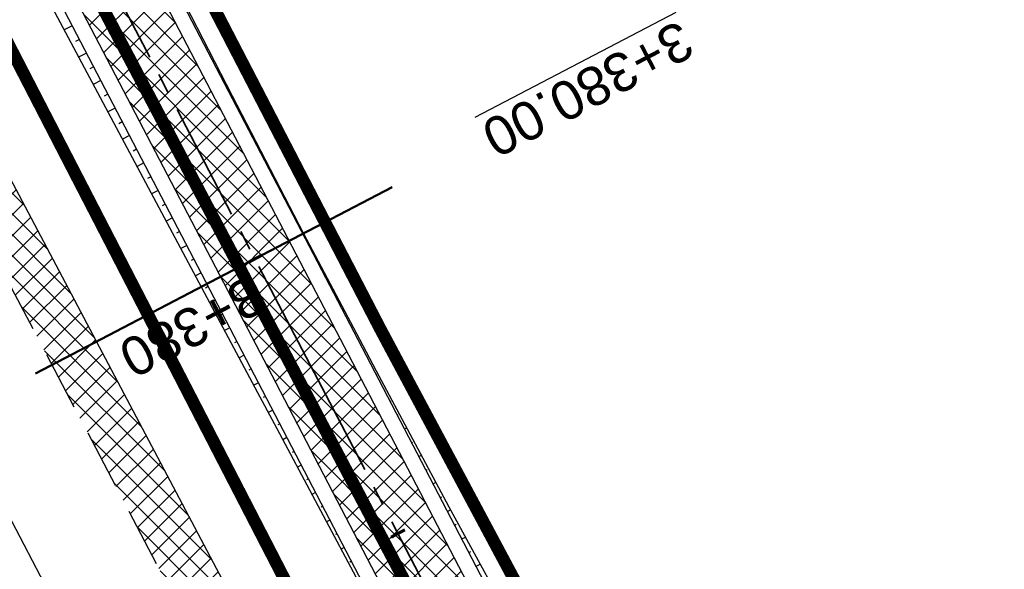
# Model space of a CAD drawing. Header units: metres. Extents: x 7529682 to 7533711, y 5721195 to 5727842.
# Tile 82 of 232: x 7531284 to 7531316, y 5724803 to 5724821. Entities that reach past the tile are written whole.
import ezdxf

# ---------------------------------------------------------------- set-up
doc = ezdxf.new("R2010")
doc.units = ezdxf.units.M
for name, pattern in [('817-dzialki-09-05-04$0$HIDDEN', [0.375, 0.25, -0.125]), ('ACAD_ISO05W100', [33, 24, -3, 0, -3, 0, -3]), ('CENTER', [50.800000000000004, 31.75, -6.35, 6.35, -6.35]), ('CENTER2', [28.575000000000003, 19.05, -3.175, 3.175, -3.175]), ('HIDDEN', [9.524999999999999, 6.35, -3.175])]:
    doc.linetypes.add(name, pattern=pattern)
for name, color, linetype in [('C-DROGI-SYTUACJA', 7, 'Continuous'), ('C-DROGI-SYTUACJA-ETYKIETY', 7, 'Continuous'), ('D-hatch-pobocza', 131, 'Continuous'), ('D-pobocza', 60, 'Continuous'), ('D-rowy', 160, 'Continuous'), ('D-skarpa', 2, 'Continuous'), ('D-skarpa-kreskowanie', 2, 'Continuous')]:
    doc.layers.add(name, color=color, linetype=linetype)
for name, color, linetype, lineweight, true_color in [('D-hatch-ciag-pieszo-rowerowy', 7, 'Continuous', 13, 0xff9f80), ('D-LR-etap-III', 7, '817-dzialki-09-05-04$0$HIDDEN', 50, 0x00008f), ('D-przekroje-pop', 7, 'Continuous', 50, 0x000099)]:
    doc.layers.add(name, color=color, linetype=linetype, lineweight=lineweight, true_color=true_color)
for name, color, linetype, lineweight in [('D-krawędzie', 3, 'Continuous', 30), ('D-obrzeża', 2, 'Continuous', 30), ('D-oś', 10, 'CENTER', 30), ('D-pas-drogowy', 7, 'ACAD_ISO05W100', 50)]:
    doc.layers.add(name, color=color, linetype=linetype, lineweight=lineweight)
doc.layers.add('poprzeczki', color=7, linetype='Continuous', true_color=0x0000c7)
doc.styles.get("Standard").update_dxf_attribs({"font": 'arial.ttf'})

# ---------------------------------------------------------------- blocks, each defined once
blk = doc.blocks.new('AeccTickLine')
at = {"color": 0, "linetype": 'ByBlock', "lineweight": -2}
blk.add_line((0, 1), (-3.673819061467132e-16, -1), dxfattribs=at)

msp = doc.modelspace()

# ---------------------------------------------------------------- hatches: boundary and pattern name
at = {"layer": 'D-hatch-ciag-pieszo-rowerowy'}
h = msp.add_hatch(dxfattribs=at)
h.set_pattern_fill('ANSI37', color=256, scale=0.15, style=0)
h.set_pattern_definition([(45, (0.8853450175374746, 0.4649341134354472), (-0.3367596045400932, 0.3367596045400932), []), (135, (0.8853450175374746, 0.4649341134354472), (-0.3367596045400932, -0.3367596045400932), [])])
h.paths.add_polyline_path([(7531176.001662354, 5725035.63263457), (7531173.776119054, 5725034.493482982), (7531202.515371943, 5724979.795162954), (7531233.695975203, 5724920.949650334), (7531258.824090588, 5724873.473403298), (7531292.224994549, 5724809.507396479), (7531303.703463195, 5724787.477282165), (7531306.469608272, 5724787.578715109), (7531294.441068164, 5724810.664555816), (7531261.036940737, 5724874.63673589), (7531235.905024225, 5724922.120164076), (7531204.726462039, 5724980.961824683)])
at = {"layer": 'D-hatch-pobocza'}
h = msp.add_hatch(dxfattribs=at)
h.set_pattern_fill('ANSI37', color=256, scale=0.15, style=0)
h.set_pattern_definition([(45, (0, 0), (-0.3367596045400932, 0.3367596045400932), []), (135, (0, 0), (-0.3367596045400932, -0.3367596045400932), [])])
h.paths.add_polyline_path([(7531224.12, 5724929.62), (7531213.15, 5724949.98), (7531200.73, 5724973.91), (7531188.83, 5724996.41), (7531176.889999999, 5725019.33), (7531166.91, 5725038.07), (7531158.980160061, 5725054.059290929), (7531158.14196267, 5725051.386259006), (7531167.380094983, 5725033.766927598), (7531197.164745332, 5724976.987689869), (7531228.151004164, 5724918.034426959), (7531253.152837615, 5724870.491119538), (7531286.7961686, 5724806.653565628), (7531296.234606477, 5724788.675232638), (7531298.77605959, 5724787.517560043), (7531278.139999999, 5724826.49), (7531263.88, 5724853.83), (7531259.009999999, 5724862.85), (7531247.509999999, 5724884.88), (7531235.21, 5724908.21)])

# ---------------------------------------------------------------- linework, layer by layer
at = {"layer": 'C-DROGI-SYTUACJA', "color": 10, "linetype": 'CENTER2', "lineweight": 35, "ltscale": 0.2}
msp.add_lwpolyline([(7531154.313313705, 5725078.4002911, -0.06893621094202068), (7531156.868938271, 5725074.829562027), (7531166.993104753, 5725055.549823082, -0.06873154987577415), (7531168.47910387, 5725051.431584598), (7531169.100428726, 5725048.502816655, 0.0687825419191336), (7531171.889509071, 5725040.775727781), (7531203.620916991, 5724980.378493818), (7531234.800499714, 5724921.534907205), (7531259.930515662, 5724874.055069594), (7531293.333031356, 5724810.085976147), (7531313.159872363, 5724772.033203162), (7531341.528881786, 5724719.923105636, -0.009023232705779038), (7531346.533284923, 5724710.322073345), (7531363.734853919, 5724675.815312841), (7531380.064961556, 5724644.822693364), (7531398.584264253, 5724609.362510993), (7531424.896642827, 5724559.228182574), (7531446.141834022, 5724518.960513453), (7531474.815809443, 5724464.451899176), (7531498.201389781, 5724419.897359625)], format="xyb", dxfattribs=at)
at = {"layer": 'D-krawędzie', "linetype": 'HIDDEN', "ltscale": 0.3, "flags": 128}
msp.add_lwpolyline([(7530572.009999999, 5726166.06), (7530620.380949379, 5726072.761487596), (7530641.555222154, 5726032.007915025), (7530660.960861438, 5725995.070069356), (7530689.128213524, 5725941.540167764), (7530707.335918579, 5725907.031820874), (7530725.255781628, 5725873.092686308), (7530743.969545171, 5725837.653904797), (7530770.526708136, 5725787.119408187), (7530787.864146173, 5725754.266918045), (7530809.897571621, 5725712.541613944), (7530824.739035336, 5725684.389287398), (7530840.856259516, 5725653.693092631), (7530860.675070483, 5725616.154465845), (7530865.283000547, 5725607.394015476), (7530878.050274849, 5725583.079962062), (7530918.171722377, 5725507.178125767), (7530950.162943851, 5725446.305402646), (7530993.419108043, 5725364.264712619), (7531022.766433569, 5725308.719304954), (7531053.80955549, 5725249.872416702), (7531081.165622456, 5725197.874670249), (7531103.902359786, 5725154.540603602), (7531128.123220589, 5725108.448161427), (7531149.3, 5725068.249999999), (7531167.380094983, 5725033.766927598), (7531197.164745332, 5724976.987689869), (7531228.151004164, 5724918.034426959), (7531253.152837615, 5724870.491119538), (7531286.7961686, 5724806.653565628), (7531306.739858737, 5724768.664832), (7531335.094443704, 5724714.652299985), (7531357.3191504, 5724672.438740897), (7531373.644908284, 5724641.454376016), (7531392.161870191, 5724605.998675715), (7531418.480331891, 5724555.852756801), (7531439.726902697, 5724515.582472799), (7531468.399107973, 5724461.077223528), (7531491.782023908, 5724416.527754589), (7531531.990296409, 5724339.832565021), (7531557.226635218, 5724291.658956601), (7531569.851546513, 5724267.577443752), (7531591.375556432, 5724226.547822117), (7531610.003879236, 5724191.103071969), (7531616.882991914, 5724177.998849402), (7531629.984986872, 5724153.025496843), (7531641.006768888, 5724132.021778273), (7531664.906257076, 5724087.616922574), (7531677.64401952, 5724064.785715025), (7531683.112433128, 5724054.988140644), (7531686.752875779, 5724048.180044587), (7531695.447538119, 5724031.696667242), (7531703.748818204, 5724015.917210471), (7531709.214143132, 5724005.513965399), (7531719.388607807, 5723986.14687362), (7531726.295217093, 5723973.000144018), (7531732.740794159, 5723960.735633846), (7531735.13, 5723956.19)], dxfattribs=at)
at = {"layer": 'D-LR-etap-III', "ltscale": 10, "flags": 128}
msp.add_lwpolyline([(7531750.474471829, 5723895.103125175, 0.4, 0.4, 0), (7531750.505, 5723895.13, 0.4, 0.4, 0), (7531682.71, 5724022.92, 0.4, 0.4, 0), (7531619.177023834, 5724147.203692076, 0.4, 0.4, 0), (7531592.308960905, 5724198.48863389, 0.4, 0.4, 0), (7531553.263875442, 5724272.918564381, 0.4, 0.4, 0), (7531504.019999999, 5724366.79, 0.4, 0.4, 0), (7531482.09, 5724407.62, 0.4, 0.4, 0), (7531412.350402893, 5724541.182759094, 0.4, 0.4, 0), (7531388.463669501, 5724586.929768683, 0.4, 0.4, 0), (7531345.12, 5724669.94, 0.4, 0.4, 0), (7531127.66, 5725081.67, 0.4, 0.4, 0), (7531059.253139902, 5725211.040795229, 0.4, 0.4, 0), (7531008.007244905, 5725307.953830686, 0.4, 0.4, 0), (7530964.181635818, 5725390.835555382, 0.4, 0.4, 0), (7530914.557354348, 5725484.683561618, 0.4, 0.4, 0), (7530865.243241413, 5725577.493975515, 0.4, 0.4, 0), (7530840.085257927, 5725624.058651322, 0.4, 0.4, 0), (7530802.559525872, 5725694.924584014, 0.4, 0.4, 0), (7530755.54, 5725787.51, 0.4, 0.4, 0), (7530708.717810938, 5725876.303221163, 0.4, 0.4, 0), (7530695.12, 5725902.09, 0.4, 0.4, 0), (7530642.91397006, 5726001.07839487, 0.4, 0.4, 0), (7530634.934723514, 5726016.146615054, 0.4, 0.4, 0), (7530610.820000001, 5726061.929999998, 0.4, 0.4, 0), (7530610.820000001, 5726061.929999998, 0.4, 0.4, 0), (7530607.21, 5726063.51, 0.4, 0.4, 0), (7530597.42, 5726080.68, 0.4, 0.4, 0), (7530591.16, 5726088.44, 0.4, 0.4, 0), (7530581.28, 5726107.21, 0.4, 0.4, 0), (7530571.29, 5726130.56, 0.4, 0.4, 0), (7530549.554994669, 5726171.527317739, 0.4, 0.4, 0), (7530531.014309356, 5726206.473807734, 0.4, 0.4, 0), (7530516.461208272, 5726236.016618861, 0.4, 0.4, 0), (7530500.798929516, 5726266.141265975, 0.4, 0.4, 0), (7530491.349999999, 5726283.94, 0.4, 0.4, 0), (7530482.4, 5726303.41, 0.4, 0.4, 0), (7530482.4, 5726303.41, 0.4, 0.4, 0), (7530450.41, 5726357.28, 0.4, 0.4, 0), (7530397.759396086, 5726458.499907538, 0.4, 0.4, 0), (7530334.707815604, 5726583.664702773, 0.4, 0.4, 0), (7530303.939274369, 5726645.167943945, 0.4, 0.4, 0), (7530300.509779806, 5726651.777515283, 0.4, 0.4, 0), (7530289.213532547, 5726671.966724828, 0.4, 0.4, 0), (7530281.54, 5726685.57, 0.4, 0.4, 0), (7530261.37085633, 5726724.163374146, 0.4, 0.4, 0), (7530254.03, 5726738.21, 0.4, 0.4, 0), (7530197.219999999, 5726845.06, 0.4, 0.4, 0), (7530194.71, 5726849.15, 0.4, 0.4, 0), (7530195.92, 5726850.75, 0.4, 0.4, 0), (7530170.546669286, 5726892.961489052, 0.4, 0.4, 0), (7530143.174718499, 5726945.065838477, 0.4, 0.4, 0), (7530105.059999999, 5727018.32, 0.4, 0.4, 0), (7530100.059999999, 5727027.16, 0.4, 0.4, 0), (7530062.318670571, 5727099.625398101, 0.4, 0.4, 0), (7530015.378537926, 5727189.420463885, 0.4, 0.4, 0), (7529983.207960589, 5727250.206596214, 0.4, 0.4, 0), (7529953.284293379, 5727306.74720398, 0.4, 0.4, 0), (7529900.67053443, 5727406.15903814, 0.4, 0.4, 0), (7529890.630239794, 5727425.131178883, 0.4, 0.4, 0), (7529875.155383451, 5727454.426350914, 0.4, 0.4, 0), (7529857.560096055, 5727487.787346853, 0.4, 0.4, 0), (7529835.194401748, 5727530.19312405, 0.4, 0.4, 0), (7529811.740544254, 5727574.662079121, 0.4, 0.4, 0), (7529792.101859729, 5727611.922638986, 0.4, 0.4, 0), (7529768.066117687, 5727657.469613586, 0.4, 0.4, 0), (7529755.210566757, 5727682.131373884, 0.4, 0.4, 0), (7529753.309999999, 5727681.13, 0.4, 0.4, 0), (7529739.21, 5727707.77, 0.4, 0.4, 0), (7529735.394745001, 5727711.251990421, 0.4, 0.4, 0), (7529725.42, 5727730.2, 0.4, 0.4, 0), (7529723.55, 5727729.88, 0.4, 0.4, 0), (7529695.566668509, 5727782.932080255, 0.4, 0.4, 0), (7529717.67971874, 5727794.024357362, 0.4, 0.4, 0), (7529736.274870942, 5727758.647400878, 0.4, 0.4, 0), (7529736.274870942, 5727758.647400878, 0.4, 0.4, 0), (7529744.511003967, 5727750.406106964, 0.4, 0.4, 0), (7529744.511003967, 5727750.406106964, 0.4, 0.4, 0), (7529750.282568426, 5727738.549848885, 0.4, 0.4, 0), (7529777.108510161, 5727687.569424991, 0.4, 0.4, 0), (7529796.51537536, 5727651.329932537, 0.4, 0.4, 0), (7529814.937945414, 5727616.793170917, 0.4, 0.4, 0), (7529839.006722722, 5727572.303976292, 0.4, 0.4, 0), (7529860.617626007, 5727532.509108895, 0.4, 0.4, 0), (7529882.348967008, 5727491.504261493, 0.4, 0.4, 0), (7529904.865139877, 5727449.096370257, 0.4, 0.4, 0), (7529920.747384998, 5727418.884773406, 0.4, 0.4, 0), (7529946.676504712, 5727368.547487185, 0.4, 0.4, 0), (7529972.024701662, 5727320.573310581, 0.4, 0.4, 0), (7529987.740014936, 5727290.153392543, 0.4, 0.4, 0), (7529996.497385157, 5727273.661630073, 0.4, 0.4, 0), (7530017.541471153, 5727234.202689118, 0.4, 0.4, 0), (7530033.053657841, 5727204.864166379, 0.4, 0.4, 0), (7530051.622983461, 5727170.222745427, 0.4, 0.4, 0), (7530069.276612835, 5727137.015751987, 0.4, 0.4, 0), (7530089.385386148, 5727097.533639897, 0.4, 0.4, 0), (7530109.712512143, 5727060.746615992, 0.4, 0.4, 0), (7530136.769722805, 5727011.640131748, 0.4, 0.4, 0), (7530162.446686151, 5726962.743777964, 0.4, 0.4, 0), (7530187.674104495, 5726916.992101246, 0.4, 0.4, 0), (7530207.820739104, 5726879.335323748, 0.4, 0.4, 0), (7530230.625609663, 5726834.518686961, 0.4, 0.4, 0), (7530262.288093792, 5726776.61832811, 0.4, 0.4, 0), (7530277.509672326, 5726760.213143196, 0.4, 0.4, 0), (7530286.036865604, 5726744.106684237, 0.4, 0.4, 0), (7530288.097472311, 5726735.884066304, 0.4, 0.4, 0), (7530290.393870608, 5726725.046963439, 0.4, 0.4, 0), (7530296.17664807, 5726713.582980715, 0.4, 0.4, 0), (7530302.726195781, 5726701.18226779, 0.4, 0.4, 0), (7530325.685047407, 5726657.466383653, 0.4, 0.4, 0), (7530343.243978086, 5726623.648592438, 0.4, 0.4, 0), (7530360.229820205, 5726591.746871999, 0.4, 0.4, 0), (7530383.20855044, 5726548.059469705, 0.4, 0.4, 0), (7530406.017875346, 5726503.605514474, 0.4, 0.4, 0), (7530427.464919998, 5726462.620289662, 0.4, 0.4, 0), (7530447.9278544, 5726424.388014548, 0.4, 0.4, 0), (7530471.126878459, 5726379.920667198, 0.4, 0.4, 0), (7530490.501003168, 5726343.033350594, 0.4, 0.4, 0), (7530509.499458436, 5726306.733076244, 0.4, 0.4, 0), (7530529.890269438, 5726267.244072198, 0.4, 0.4, 0), (7530543.852446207, 5726238.990319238, 0.4, 0.4, 0), (7530554.808897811, 5726218.943990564, 0.4, 0.4, 0), (7530559.027108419, 5726212.223286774, 0.4, 0.4, 0), (7530563.060988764, 5726206.409670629, 0.4, 0.4, 0), (7530566.93354971, 5726200.463543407, 0.4, 0.4, 0), (7530569.771022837, 5726194.901501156, 0.4, 0.4, 0), (7530571.47319415, 5726191.282350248, 0.4, 0.4, 0), (7530572.839142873, 5726188.024533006, 0.4, 0.4, 0), (7530575.295071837, 5726182.034664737, 0.4, 0.4, 0), (7530579.736851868, 5726173.306070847, 0.4, 0.4, 0), (7530583.3, 5726167.41, 0.4, 0.4, 0), (7530593.4, 5726163.33, 0.4, 0.4, 0), (7530598.618375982, 5726155.264489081, 0.4, 0.4, 0), (7530608.258304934, 5726140.497132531, 0.4, 0.4, 0), (7530603.269999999, 5726136.83, 0.4, 0.4, 0), (7530606.53, 5726131.84, 0.4, 0.4, 0), (7530604.239057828, 5726124.21679044, 0.4, 0.4, 0), (7530605.847136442, 5726121.630127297, 0.4, 0.4, 0), (7530608.971611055, 5726116.164124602, 0.4, 0.4, 0), (7530618.114293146, 5726097.791111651, 0.4, 0.4, 0), (7530651.213125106, 5726034.959524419, 0.4, 0.4, 0), (7530670.243741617, 5725998.61095082, 0.4, 0.4, 0), (7530698.075474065, 5725945.952624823, 0.4, 0.4, 0), (7530716.505955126, 5725911.3051464, 0.4, 0.4, 0), (7530735.223454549, 5725875.667401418, 0.4, 0.4, 0), (7530752.504235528, 5725842.154920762, 0.4, 0.4, 0), (7530778.310652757, 5725793.501254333, 0.4, 0.4, 0), (7530797.499961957, 5725756.381811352, 0.4, 0.4, 0), (7530812.518974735, 5725728.28874362, 0.4, 0.4, 0), (7530820.039295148, 5725713.160404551, 0.4, 0.4, 0), (7530822.422446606, 5725710.193574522, 0.4, 0.4, 0), (7530833.154893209, 5725688.800634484, 0.4, 0.4, 0), (7530849.629354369, 5725656.158601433, 0.4, 0.4, 0), (7530867.98290276, 5725621.963939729, 0.4, 0.4, 0), (7530872.629809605, 5725612.88760475, 0.4, 0.4, 0), (7530880.354488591, 5725597.594500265, 0.4, 0.4, 0), (7530883.839446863, 5725593.389159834, 0.4, 0.4, 0), (7530891.782113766, 5725587.763349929, 0.4, 0.4, 0), (7530895.038670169, 5725584.280746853, 0.4, 0.4, 0), (7530897.033644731, 5725580.941110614, 0.4, 0.4, 0), (7530900.951646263, 5725579.945856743, 0.4, 0.4, 0), (7530904.80970798, 5725571.977328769, 0.4, 0.4, 0), (7530903.682362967, 5725568.566434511, 0.4, 0.4, 0), (7530908.900614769, 5725558.844845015, 0.4, 0.4, 0), (7530910.252030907, 5725545.671606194, 0.4, 0.4, 0), (7530912.872986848, 5725538.645543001, 0.4, 0.4, 0), (7530945.278171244, 5725478.464284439, 0.4, 0.4, 0), (7530959.692318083, 5725450.24628822, 0.4, 0.4, 0), (7531002.82670893, 5725368.192370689, 0.4, 0.4, 0), (7531044.703532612, 5725290.314293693, 0.4, 0.4, 0), (7531064.098839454, 5725253.212562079, 0.4, 0.4, 0), (7531083.010253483, 5725216.677517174, 0.4, 0.4, 0), (7531113.013137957, 5725158.465613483, 0.4, 0.4, 0), (7531137.364304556, 5725113.07076138, 0.4, 0.4, 0), (7531150.830830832, 5725086.711759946, 0.4, 0.4, 0), (7531159.745663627, 5725076.640848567, 0.4, 0.4, 0), (7531166.309999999, 5725074.58, 0.4, 0.4, 0), (7531172.29, 5725062.58, 0.4, 0.4, 0), (7531170.589828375, 5725055.605912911, 0.4, 0.4, 0), (7531173.732823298, 5725044.080706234, 0.4, 0.4, 0), (7531215.342008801, 5724964.859648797, 0.4, 0.4, 0), (7531238.054496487, 5724921.684649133, 0.4, 0.4, 0), (7531262.389821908, 5724875.282876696, 0.4, 0.4, 0), (7531295.587160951, 5724811.265731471, 0.4, 0.4, 0), (7531348.487908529, 5724712.362812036, 0.4, 0.4, 0), (7531363.740817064, 5724682.68394264, 0.4, 0.4, 0), (7531366.986905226, 5724675.865317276, 0.4, 0.4, 0), (7531382.541261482, 5724646.110625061, 0.4, 0.4, 0), (7531401.299165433, 5724610.874551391, 0.4, 0.4, 0), (7531428.964837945, 5724558.862274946, 0.4, 0.4, 0), (7531449.111202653, 5724520.397801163, 0.4, 0.4, 0), (7531477.292992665, 5724465.831467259, 0.4, 0.4, 0), (7531500.996290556, 5724421.112506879, 0.4, 0.4, 0), (7531512.121834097, 5724400.549045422, 0.4, 0.4, 0), (7531513.78163794, 5724396.757451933, 0.4, 0.4, 0), (7531526.32, 5724379.39, 0.4, 0.4, 0), (7531566.783642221, 5724302.73628205, 0.4, 0.4, 0), (7531578.579156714, 5724282.774819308, 0.4, 0.4, 0), (7531584.232619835, 5724273.111246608, 0.4, 0.4, 0), (7531590.109283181, 5724263.508189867, 0.4, 0.4, 0), (7531593.027899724, 5724258.771479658, 0.4, 0.4, 0), (7531595.711841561, 5724254.226824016, 0.4, 0.4, 0), (7531601.659976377, 5724243.898197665, 0.4, 0.4, 0), (7531606.097733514, 5724235.986407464, 0.4, 0.4, 0), (7531609.382207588, 5724230.799061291, 0.4, 0.4, 0), (7531611.580260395, 5724227.671180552, 0.4, 0.4, 0), (7531612.707802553, 5724225.86410867, 0.4, 0.4, 0), (7531618.665224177, 5724214.480919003, 0.4, 0.4, 0), (7531619.885522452, 5724212.333950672, 0.4, 0.4, 0), (7531620.931818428, 5724210.787064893, 0.4, 0.4, 0), (7531623.518605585, 5724207.111542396, 0.4, 0.4, 0), (7531626.143926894, 5724203.61306897, 0.4, 0.4, 0), (7531632.022984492, 5724196.485954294, 0.4, 0.4, 0), (7531653.949089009, 5724152.617641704, 0.4, 0.4, 0), (7531656.750690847, 5724143.103797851, 0.4, 0.4, 0), (7531659.61440691, 5724133.254504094, 0.4, 0.4, 0), (7531661.627147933, 5724128.646047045, 0.4, 0.4, 0.01093811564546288), (7531674.314987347, 5724101.43546424, 0.4, 0.4, 0), (7531685.137626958, 5724081.408252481, 0.4, 0.4, 0), (7531692.159945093, 5724066.277333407, 0.4, 0.4, 0), (7531699.662164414, 5724051.388120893, 0.4, 0.4, 0), (7531704.480624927, 5724040.808561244, 0.4, 0.4, 0), (7531704.480624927, 5724040.808561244, 0.4, 0.4, 0), (7531704.401251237, 5724037.368913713, 0.4, 0.4, 0), (7531720.383609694, 5724003.441317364, 0.4, 0.4, 0), (7531728.79890528, 5723986.206298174, 0.4, 0.4, 0), (7531733.237926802, 5723977.192631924, 0.4, 0.4, 0), (7531736.750027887, 5723969.505210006, 0.4, 0.4, 0), (7531737.336143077, 5723968.518916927, 0.4, 0.4, 0), (7531738.285051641, 5723967.699360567, 0.4, 0.4, 0), (7531742.180915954, 5723962.346428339, 0.4, 0.4, 0), (7531744.286141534, 5723958.615526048, 0.4, 0.4, 0), (7531755.393260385, 5723944.192617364, 0.4, 0.4, 0), (7531758.69, 5723936.76, 0.4, 0.4, 0), (7531780.08, 5723929.25, 0.4, 0.4, 0), (7531792.611989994, 5723906.337708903, 0.4, 0.4, 0), (7531792.611989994, 5723906.337708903, 0.4, 0.4, 0), (7531756.962094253, 5723883.055323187, 0.4, 0.4, 0), (7531750.46, 5723895.130000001, 0.4, 0.4, 0), (7531750.46, 5723895.130000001, 0, 0, 0)], format="xyseb", dxfattribs=at)
at = {"layer": 'D-obrzeża'}
for points in [[(7531306.469608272, 5724787.578715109), (7531294.441068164, 5724810.664555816), (7531261.036940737, 5724874.63673589), (7531235.905024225, 5724922.120164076), (7531204.726462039, 5724980.961824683), (7531173.078268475, 5725041.196618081, -0.06878949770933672), (7531170.288801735, 5725048.924442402), (7531169.644367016, 5725051.962144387, 0.06857369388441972), (7531168.255622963, 5725055.814645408), (7531166.709236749, 5725058.763974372, -0.2909904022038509), (7531166.888084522, 5725060.902702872), (7531168.105220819, 5725062.504529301)], [(7531162.547399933, 5725061.317843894), (7531165.881540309, 5725054.958839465, -0.06857369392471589), (7531167.270284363, 5725051.106338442), (7531167.914945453, 5725048.067569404, 0.06878949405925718), (7531170.704411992, 5725040.339745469), (7531202.515371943, 5724979.795162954), (7531233.695975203, 5724920.949650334), (7531258.824090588, 5724873.473403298), (7531292.224994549, 5724809.507396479), (7531312.052212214, 5724771.453899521), (7531340.423454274, 5724719.339022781, -0.009020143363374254), (7531345.426151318, 5724709.741280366), (7531362.628782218, 5724675.232985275), (7531378.958019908, 5724644.242016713), (7531397.476854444, 5724608.78273076), (7531423.790449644, 5724558.646084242), (7531445.035916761, 5724518.377892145), (7531473.709538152, 5724463.869950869), (7531497.094585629, 5724419.316425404), (7531505.905040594, 5724402.510940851, -0.03317121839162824), (7531508.586352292, 5724396.450655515), (7531511.248060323, 5724389.164100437)]]:
    msp.add_lwpolyline(points, format="xyb", dxfattribs=at)
at = {"layer": 'D-oś', "ltscale": 0.1}
msp.add_lwpolyline([(7531488.682972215, 5724414.901138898), (7531465.30154836, 5724459.447768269), (7531436.630334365, 5724513.951133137), (7531415.382990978, 5724554.222881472), (7531389.061122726, 5724604.375291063), (7531370.54547166, 5724639.828481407), (7531354.22214964, 5724670.808223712), (7531331.99647235, 5724713.023626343), (7531303.640952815, 5724767.037938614), (7531283.698553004, 5724805.024214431), (7531250.055061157, 5724868.862076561), (7531225.052886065, 5724916.406033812), (7531194.065303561, 5724975.361817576), (7531164.280332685, 5725032.141666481), (7531146.201824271, 5725066.621712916), (7531125.025790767, 5725106.818458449), (7531100.803065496, 5725152.914450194), (7531078.067230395, 5725196.24679728), (7531050.712974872, 5725248.241100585), (7531019.671816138, 5725307.084268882), (7530990.323090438, 5725362.632329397), (7530947.065833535, 5725444.675091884), (7530915.075467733, 5725505.546186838), (7530874.953735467, 5725581.448561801)], dxfattribs=at)
at = {"layer": 'D-pas-drogowy', "ltscale": 0.2, "flags": 128}
msp.add_lwpolyline([(7531633.018560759, 5724182.834272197, 0.4, 0.4, 0), (7531617.558899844, 5724211.608162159, 0.4, 0.4, 0), (7531566.783642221, 5724302.73628205, 0.4, 0.4, 0), (7531538.419082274, 5724356.469679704, 0.4, 0.4, 0), (7531526.32, 5724379.39, 0.4, 0.4, 0), (7531516.102085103, 5724393.607319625, 0.4, 0.4, 0.001485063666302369), (7531513.78037409, 5724396.837773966, 0.4, 0.4, 0), (7531501.87, 5724413.41, 0.4, 0.4, 0), (7531474.926107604, 5724464.507896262, 0.4, 0.4, 0), (7531446.200436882, 5724518.992313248, 0.4, 0.4, 0), (7531424.962185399, 5724559.262257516, 0.4, 0.4, 0), (7531398.444460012, 5724609.565801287, 0.4, 0.4, 0), (7531379.647455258, 5724645.216004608, 0.4, 0.4, 0), (7531365.23, 5724672.56, 0.4, 0.4, 0), (7531341.305752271, 5724717.915356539, 0.4, 0.4, 0), (7531312.899996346, 5724771.788898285, 0.4, 0.4, 0), (7531292.590923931, 5724810.306502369, 0.4, 0.4, 0), (7531259.391619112, 5724873.271351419, 0.4, 0.4, 0), (7531233.740401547, 5724921.922582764, 0.4, 0.4, 0), (7531203.072738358, 5724980.092044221, 0.4, 0.4, 0), (7531173.471398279, 5725036.225177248, 0.4, 0.4, 0), (7531168.269999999, 5725046.09, 0.4, 0.4, 0), (7531172.29, 5725062.58, 0.4, 0.4, 0), (7531166.309999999, 5725074.58, 0.4, 0.4, 0), (7531150.32, 5725079.6, 0.4, 0.4, 0), (7531141.5, 5725096.43, 0.4, 0.4, 0), (7531109.311735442, 5725157.814415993, 0.4, 0.4, 0), (7531086.641300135, 5725201.047918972, 0.4, 0.4, 0), (7531059.198258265, 5725253.383662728, 0.4, 0.4, 0), (7531028.206828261, 5725312.48946212, 0.4, 0.4, 0), (7530999.104694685, 5725367.990143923, 0.4, 0.4, 0), (7530956.247527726, 5725449.724815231, 0.4, 0.4, 0), (7530924.397774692, 5725510.463768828, 0.4, 0.4, 0), (7530897.509999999, 5725561.74, 0.4, 0.4, 0), (7530894.46, 5725566.14, 0.4, 0.4, 0), (7530892.16, 5725570.49, 0.4, 0.4, 0), (7530869.362688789, 5725613.307018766, 0.4, 0.4, 0), (7530861.693971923, 5725627.704613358, 0.4, 0.4, 0), (7530852.74, 5725644.52, 0.4, 0.4, 0), (7530831.509999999, 5725684.2, 0.4, 0.4, 0), (7530811.13, 5725722.52, 0.4, 0.4, 0), (7530792.3476413, 5725757.940652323, 0.4, 0.4, 0), (7530768.03, 5725803.8, 0.4, 0.4, 0), (7530748.768542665, 5725840.178507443, 0.4, 0.4, 0), (7530727.7, 5725879.97, 0.4, 0.4, 0), (7530712.0981582, 5725909.54523909, 0.4, 0.4, 0), (7530693.644105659, 5725944.645156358, 0.4, 0.4, 0), (7530665.702224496, 5725997.538976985, 0.4, 0.4, 0), (7530641.759999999, 5726042.88, 0.4, 0.4, 0), (7530616.5, 5726091.48, 0.4, 0.4, 0), (7530604.628439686, 5726114.319880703, 0.4, 0.4, -0.007762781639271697), (7530602.5, 5726118.43, 0.4, 0.4, 0), (7530603.992037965, 5726123.394821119, 0.4, 0.4, 0), (7530606.53, 5726131.84, 0.4, 0.4, 0), (7530603.269999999, 5726136.83, 0.4, 0.4, 0), (7530593.775620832, 5726151.368713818, 0.4, 0.4, 0), (7530590.202637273, 5726156.84001263, 0.4, 0.4, 0), (7530583.3, 5726167.41, 0.4, 0.4, 0), (7530580.578343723, 5726170.427567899, 0.4, 0.4, 0), (7530575.849999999, 5726175.67, 0.4, 0.4, 0), (7530569.009999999, 5726186.66, 0.4, 0.4, 0), (7530562.555322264, 5726199.189409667, 0.4, 0.4, 0), (7530555.67, 5726211.39, 0.4, 0.4, 0), (7530548.29, 5726224.23, 0.4, 0.4, 0), (7530540.58, 5726237.71, 0.4, 0.4, 0), (7530532.679999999, 5726252.65, 0.4, 0.4, 0), (7530524.059999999, 5726269.35, 0.4, 0.4, 0), (7530502.82, 5726309.91, 0.4, 0.4, 0), (7530488.83, 5726336.63, 0.4, 0.4, 0), (7530466.03, 5726380.16, 0.4, 0.4, 0), (7530438.469999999, 5726432.77, 0.4, 0.4, 0), (7530424.53, 5726459.09, 0.4, 0.4, 0), (7530401.63, 5726502.97, 0.4, 0.4, 0), (7530383.38, 5726538.06, 0.4, 0.4, 0), (7530353.969999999, 5726593.52, 0.4, 0.4, 0), (7530338.469999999, 5726622.74, 0.4, 0.4, 0), (7530322.009999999, 5726653.88, 0.4, 0.4, 0), (7530297.54, 5726700.33, 0.4, 0.4, 0), (7530287.38, 5726719.6, 0.4, 0.4, 0), (7530285.94993921, 5726722.315508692, 0.4, 0.4, 0), (7530280.259999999, 5726733.12, 0.4, 0.4, 0), (7530266.73, 5726758.74, 0.4, 0.4, 0), (7530260.42, 5726770.47, 0.4, 0.4, 0), (7530253.25, 5726783.82, 0.4, 0.4, 0), (7530244.95, 5726799.33, 0.4, 0.4, 0), (7530239.389999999, 5726808.49, 0.4, 0.4, 0), (7530238.29, 5726807.9, 0.4, 0.4, 0), (7530218.11, 5726850.67, 0.4, 0.4, 0), (7530175.906646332, 5726928.168028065, 0.4, 0.4, 0), (7530096.679999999, 5727076.15, 0.4, 0.4, 0), (7530094.679999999, 5727079.89, 0.4, 0.4, 0), (7530064.59693469, 5727135.522637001, 0.4, 0.4, 0), (7530046.730970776, 5727168.8921561, 0.4, 0.4, 0), (7530025.803045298, 5727208.461374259, 0.4, 0.4, 0), (7530012.846501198, 5727232.979315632, 0.4, 0.4, 0), (7529994.15, 5727268.45, 0.4, 0.4, 0), (7529981.670868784, 5727291.93018666, 0.4, 0.4, 0), (7529949.889999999, 5727351.73, 0.4, 0.4, 0), (7529924.75, 5727399.03, 0.4, 0.4, 0), (7529915.515824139, 5727417.099754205, 0.4, 0.4, 0), (7529885.83, 5727475.19, 0.4, 0.4, 0), (7529862.559999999, 5727519.97, 0.4, 0.4, 0), (7529852.984923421, 5727538.191086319, 0.4, 0.4, 0), (7529836.513084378, 5727569.51130111, 0.4, 0.4, 0), (7529815.36890814, 5727609.140983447, 0.4, 0.4, 0), (7529792.795203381, 5727651.247499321, 0.4, 0.4, 0), (7529774.199114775, 5727685.858348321, 0.4, 0.4, 0), (7529746.966026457, 5727736.059440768, 0.4, 0.4, 0), (7529733.92, 5727757.62, 0.4, 0.4, 0), (7529708.607472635, 5727806.388536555, 0.4, 0.4, 0), (7529688.491967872, 5727796.344621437, 0.4, 0.4, 0), (7529723.55, 5727729.88, 0.4, 0.4, 0), (7529725.42, 5727730.2, 0.4, 0.4, 0), (7529735.38, 5727711.28, 0.4, 0.4, 0), (7529739.21, 5727707.77, 0.4, 0.4, 0), (7529753.309999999, 5727681.13, 0.4, 0.4, 0), (7529755.178396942, 5727682.114424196, 0.4, 0.4, 0), (7529792.101859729, 5727611.922638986, 0.4, 0.4, 0), (7529811.740544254, 5727574.662079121, 0.4, 0.4, 0), (7529835.194401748, 5727530.19312405, 0.4, 0.4, 0), (7529857.560096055, 5727487.787346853, 0.4, 0.4, 0), (7529875.155383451, 5727454.426350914, 0.4, 0.4, 0), (7529890.630239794, 5727425.131178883, 0.4, 0.4, 0), (7529900.67053443, 5727406.15903814, 0.4, 0.4, 0), (7529953.284293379, 5727306.74720398, 0.4, 0.4, 0), (7529983.207960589, 5727250.206596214, 0.4, 0.4, 0), (7530015.378537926, 5727189.420463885, 0.4, 0.4, 0), (7530062.318670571, 5727099.625398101, 0.4, 0.4, 0), (7530100.059999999, 5727027.16, 0.4, 0.4, 0), (7530105.059999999, 5727018.32, 0.4, 0.4, 0), (7530143.174718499, 5726945.065838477, 0.4, 0.4, 0), (7530170.546669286, 5726892.961489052, 0.4, 0.4, 0), (7530195.92, 5726850.75, 0.4, 0.4, 0), (7530194.71, 5726849.15, 0.4, 0.4, 0), (7530197.219999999, 5726845.06, 0.4, 0.4, 0), (7530254.03, 5726738.21, 0.4, 0.4, 0), (7530261.37085633, 5726724.163374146, 0.4, 0.4, 0), (7530281.54, 5726685.57, 0.4, 0.4, 0), (7530289.213532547, 5726671.966724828, 0.4, 0.4, 0), (7530300.509779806, 5726651.777515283, 0.4, 0.4, 0), (7530303.939274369, 5726645.167943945, 0.4, 0.4, 0), (7530334.707815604, 5726583.664702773, 0.4, 0.4, 0), (7530397.759396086, 5726458.499907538, 0.4, 0.4, 0), (7530450.41, 5726357.28, 0.4, 0.4, 0), (7530482.4, 5726303.41, 0.4, 0.4, 0), (7530483.687990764, 5726301.003383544, 0.4, 0.4, 0), (7530491.349999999, 5726283.94, 0.4, 0.4, 0), (7530512.67, 5726243.78, 0.4, 0.4, 0), (7530529.429999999, 5726209.46, 0.4, 0.4, 0), (7530571.29, 5726130.56, 0.4, 0.4, 0), (7530581.28, 5726107.21, 0.4, 0.4, 0), (7530591.16, 5726088.44, 0.4, 0.4, 0), (7530597.42, 5726080.68, 0.4, 0.4, 0), (7530607.21, 5726063.51, 0.4, 0.4, 0), (7530610.820000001, 5726061.929999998, 0.4, 0.4, 0), (7530634.934723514, 5726016.146615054, 0.4, 0.4, 0), (7530642.91397006, 5726001.07839487, 0.4, 0.4, 0), (7530695.12, 5725902.09, 0.4, 0.4, 0), (7530708.717810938, 5725876.303221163, 0.4, 0.4, 0), (7530755.54, 5725787.51, 0.4, 0.4, 0), (7530802.559525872, 5725694.924584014, 0.4, 0.4, 0), (7530840.085257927, 5725624.058651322, 0.4, 0.4, 0), (7530865.243241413, 5725577.493975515, 0.4, 0.4, 0), (7530914.557354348, 5725484.683561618, 0.4, 0.4, 0), (7530964.181635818, 5725390.835555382, 0.4, 0.4, 0), (7531008.007244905, 5725307.953830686, 0.4, 0.4, 0), (7531059.253139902, 5725211.040795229, 0.4, 0.4, 0), (7531127.66, 5725081.67, 0.4, 0.4, 0), (7531345.12, 5724669.94, 0.4, 0.4, 0), (7531388.463669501, 5724586.929768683, 0.4, 0.4, 0), (7531412.350402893, 5724541.182759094, 0.4, 0.4, 0), (7531482.09, 5724407.62, 0.4, 0.4, 0), (7531504.019999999, 5724366.79, 0.4, 0.4, 0), (7531519.374444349, 5724337.520497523, 0.4, 0.4, 0), (7531563.748815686, 5724252.931583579, 0.4, 0.4, 0), (7531602.175111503, 5724179.681224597, 0.4, 0.4, 0), (7531619.177023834, 5724147.203692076, 0.4, 0.4, 0), (7531625.038493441, 5724135.63500206, 0.4, 0.4, 0), (7531656.796442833, 5724073.31633882, 0.4, 0.4, 0), (7531675.12, 5724037.36, 0.4, 0.4, 0), (7531682.71, 5724022.92, 0.4, 0.4, 0), (7531705.565196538, 5723979.810545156, 0.4, 0.4, 0), (7531736.605941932, 5723921.261514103, 0.4, 0.4, 0), (7531750.46, 5723895.130000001, 0.4, 0.4, 0), (7531740.769999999, 5723886.56, 0.4, 0.4, 0), (7531732.86, 5723885, 0.4, 0.4, 0), (7531722.179999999, 5723887.77, 0.4, 0.4, 0), (7531729.87, 5723862.17, 0.4, 0.4, 0), (7531742.92, 5723861.93, 0.4, 0.4, 0), (7531763.71, 5723859.52, 0.4, 0.4, 0), (7531768.42, 5723854.12, 0.4, 0.4, 0), (7531787.42, 5723817.97, 0.4, 0.4, 0), (7531795.57, 5723809.82, 0.4, 0.4, 0), (7531816.346897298, 5723819.850397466, 0.4, 0.4, 0), (7531816.346897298, 5723819.850397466, 0.4, 0.4, 0), (7531805.059999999, 5723843.23, 0.4, 0.4, 0), (7531803.61, 5723886.23, 0.4, 0.4, 0), (7531803.61, 5723886.23, 0.4, 0.4, 0), (7531780.08, 5723929.25, 0.4, 0.4, 0), (7531758.69, 5723936.76, 0.4, 0.4, 0), (7531749.3590272, 5723946.412126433, 0.4, 0.4, 0), (7531742.71, 5723953.29, 0.4, 0.4, 0), (7531735.177368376, 5723967.877529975, 0.4, 0.4, 0), (7531722.37, 5723992.68, 0.4, 0.4, 0), (7531705.041669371, 5724030.885563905, 0.4, 0.4, 0), (7531699.469999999, 5724043.17, 0.4, 0.4, 0), (7531692.69, 5724058.11, 0.4, 0.4, 0), (7531679.672010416, 5724084.016803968, 0.4, 0.4, 0), (7531674.55, 5724094.21, 0.4, 0.4, 0), (7531666.633166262, 5724114.002855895, 0.4, 0.4, 0), (7531649, 5724153.82, 0.4, 0.4, 0), (7531641.49, 5724149.34, 0.4, 0.4, 0), (7531626.04, 5724179.34, 0.4, 0.4, 0), (7531633.03, 5724182.84, 0, 0, 0)], format="xyseb", dxfattribs=at)
at = {"layer": 'D-pobocza'}
for points in [[(7531307.02283738, 5724787.599001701), (7531294.884488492, 5724810.895593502), (7531261.479510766, 5724874.86940241), (7531236.346942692, 5724922.354061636), (7531205.168680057, 5724981.195157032), (7531173.553039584, 5725041.367993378, -0.06878949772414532), (7531170.763572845, 5725049.095817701), (7531170.119183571, 5725052.133305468, 0.06857369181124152), (7531168.730439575, 5725055.985806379), (7531167.152059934, 5725058.996154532, -0.29099040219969), (7531167.286195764, 5725060.600200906), (7531168.706932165, 5725062.469977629)], [(7531162.211571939, 5725060.88159827), (7531165.406723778, 5725054.787678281, -0.06857369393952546), (7531166.795467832, 5725050.935177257), (7531167.440174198, 5725047.896194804, 0.06878949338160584), (7531170.229640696, 5725040.168370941), (7531202.073153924, 5724979.561830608), (7531233.254165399, 5724920.715547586), (7531258.381520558, 5724873.24073678), (7531291.781779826, 5724809.275964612), (7531303.155836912, 5724787.446242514)]]:
    msp.add_lwpolyline(points, format="xyb", dxfattribs=at)
msp.add_lwpolyline([(7531298.77605959, 5724787.517560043), (7531278.139999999, 5724826.49), (7531263.88, 5724853.83), (7531259.009999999, 5724862.85), (7531247.509999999, 5724884.88), (7531235.21, 5724908.21), (7531224.12, 5724929.62), (7531213.15, 5724949.98), (7531200.73, 5724973.91), (7531188.83, 5724996.41), (7531176.889999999, 5725019.33), (7531166.91, 5725038.07), (7531158.980160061, 5725054.059290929), (7531158.14196267, 5725051.386259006)], dxfattribs=at)
at = {"layer": 'D-przekroje-pop', "extrusion": (0.4628637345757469, -0.8864294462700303, 0), "elevation": -1588681.538215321}
msp.add_lwpolyline([(9325772.15502798, 0), (9325767.15502798, 0), (9325759.15502798, 0)], dxfattribs=at)
at = {"layer": 'D-rowy', "linetype": 'HIDDEN', "ltscale": 0.1, "const_width": 0.4, "flags": 128}
msp.add_lwpolyline([(7531506.121399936, 5724397.133351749), (7531489.190578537, 5724429.34060068), (7531483.400111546, 5724440.512095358), (7531478.412312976, 5724450.146766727), (7531462.901323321, 5724479.304166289), (7531434.632959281, 5724532.161646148), (7531396.749002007, 5724604.644561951), (7531378.596106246, 5724640.173238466), (7531368.21, 5724659.05), (7531363.9, 5724666.92), (7531355.876537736, 5724682.661796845), (7531338.032693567, 5724716.834919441), (7531309.901853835, 5724770.33291588), (7531304.158114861, 5724781.147276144), (7531299.737467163, 5724789.052054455), (7531294.930113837, 5724798.468047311), (7531279.862466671, 5724827.641362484), (7531247.714582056, 5724888.416734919), (7531220.373424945, 5724940.87265548), (7531195.513546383, 5724987.526839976), (7531168.705641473, 5725038.836315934), (7531161.295913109, 5725053.454680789), (7531161.295913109, 5725053.454680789)], dxfattribs=at)
at = {"layer": 'D-skarpa', "linetype": 'Continuous'}
msp.add_lwpolyline([(7531230.708019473, 5724934.052577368, -0.0002231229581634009), (7531256.277173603, 5724885.355907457), (7531258.573697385, 5724880.914253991), (7531261.647828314, 5724874.964004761), (7531263.151207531, 5724872.010750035), (7531267.688052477, 5724863.098524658), (7531270.048955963, 5724858.690702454), (7531272.444355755, 5724854.300893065), (7531274.718840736, 5724849.847946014), (7531276.998616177, 5724845.397761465), (7531279.375307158, 5724840.998182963), (7531281.742612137, 5724836.593703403), (7531286.350380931, 5724827.718512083), (7531288.531242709, 5724823.211257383), (7531290.81527323, 5724818.766720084), (7531293.118803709, 5724814.330934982), (7531294.924077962, 5724810.915273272), (7531295.462517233, 5724809.897772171), (7531297.814760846, 5724805.499934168), (7531302.620318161, 5724796.727816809), (7531305.022377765, 5724792.341383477), (7531307.282538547, 5724787.881015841), (7531307.417044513, 5724787.613457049)], format="xyb", dxfattribs=at)
msp.add_lwpolyline([(7531266.812251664, 5724857.000603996), (7531269.0837259, 5724852.546084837), (7531271.47581551, 5724848.154546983), (7531280.42000382, 5724830.262474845), (7531282.740762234, 5724825.833690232), (7531291.634207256, 5724809.198907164), (7531292.168616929, 5724808.196084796), (7531299.223434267, 5724794.95792012), (7531301.524622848, 5724790.518929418), (7531303.07919335, 5724787.45439055)], dxfattribs=at)
at = {"layer": 'D-skarpa-kreskowanie', "linetype": 'Continuous'}
for p, q in [((7531285.641073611, 5724821.036019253, 108.5881234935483), (7531285.378922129, 5724820.899132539, 108.3909545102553)), ((7531289.674438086, 5724820.873351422, 108.7219088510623), (7531289.683241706, 5724820.877948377, 108.7152874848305)), ((7531285.872505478, 5724820.592804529, 108.5890646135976), (7531285.74358887, 5724820.525488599, 108.4921040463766)), ((7531289.905869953, 5724820.430136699, 108.7228499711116), (7531289.921915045, 5724820.438514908, 108.7107821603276)), ((7531286.103937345, 5724820.149589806, 108.5900057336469), (7531285.850422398, 5724820.017212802, 108.3993324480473)), ((7531290.137301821, 5724819.986921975, 108.723791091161), (7531290.144543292, 5724819.990703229, 108.7183446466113)), ((7531286.335369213, 5724819.706375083, 108.5909468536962), (7531286.210770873, 5724819.641314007, 108.4972341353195)), ((7531290.368733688, 5724819.543707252, 108.7247322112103), (7531290.38165448, 5724819.550454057, 108.7150142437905)), ((7531286.56680108, 5724819.26316036, 108.5918879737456), (7531286.321922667, 5724819.135293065, 108.407710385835)), ((7531290.600165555, 5724819.10049253, 108.7256733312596), (7531290.605844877, 5724819.10345808, 108.7214018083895)), ((7531286.798232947, 5724818.819945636, 108.5928290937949), (7531286.677952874, 5724818.757139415, 108.5023642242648)), ((7531290.831597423, 5724818.657277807, 108.7266144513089), (7531290.841625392, 5724818.662514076, 108.7192447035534)), ((7531287.029664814, 5724818.376730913, 108.5937702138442), (7531286.793422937, 5724818.253373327, 108.41608832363)), ((7531291.06302929, 5724818.214063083, 108.7275555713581), (7531291.067806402, 5724818.216557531, 108.7244543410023)), ((7531287.261096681, 5724817.93351619, 108.5947113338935), (7531287.145134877, 5724817.872964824, 108.5074943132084)), ((7531291.294461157, 5724817.77084836, 108.7284966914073), (7531291.303541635, 5724817.775589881, 108.7234615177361)), ((7531287.492528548, 5724817.490301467, 108.5956524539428), (7531287.264923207, 5724817.37145359, 108.4244662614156)), ((7531291.525893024, 5724817.327633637, 108.7294378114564), (7531291.53019639, 5724817.329880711, 108.7275038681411)), ((7531287.723960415, 5724817.047086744, 108.5965935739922), (7531287.612316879, 5724816.988790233, 108.5126244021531)), ((7531291.757324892, 5724816.884418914, 108.7303789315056), (7531291.765457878, 5724816.888665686, 108.7276783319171)), ((7531287.955392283, 5724816.603872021, 108.5975346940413), (7531287.736423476, 5724816.489533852, 108.4328441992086)), ((7531291.988756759, 5724816.44120419, 108.7313200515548), (7531291.992586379, 5724816.443203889, 108.7305533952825)), ((7531288.18682415, 5724816.160657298, 108.5984758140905), (7531288.079498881, 5724816.104615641, 108.5177544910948)), ((7531292.220188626, 5724815.997989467, 108.7322611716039), (7531292.227374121, 5724816.001741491, 108.7318951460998)), ((7531288.418256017, 5724815.717442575, 108.5994169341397), (7531288.207923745, 5724815.607614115, 108.4412221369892)), ((7531292.458332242, 5724815.558279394, 108.7340035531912), (7531292.454976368, 5724815.556527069, 108.7336029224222)), ((7531288.649687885, 5724815.274227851, 108.6003580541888), (7531288.546680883, 5724815.220441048, 108.5228845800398)), ((7531292.689290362, 5724815.114817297, 108.7361119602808), (7531292.683052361, 5724815.111560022, 108.7341434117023)), ((7531288.881119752, 5724814.831013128, 108.601299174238), (7531288.679424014, 5724814.725694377, 108.4496000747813)), ((7531292.920248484, 5724814.671355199, 108.7382203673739), (7531292.917366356, 5724814.669850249, 108.7366524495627)), ((7531289.112551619, 5724814.387798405, 108.6022402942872), (7531289.013862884, 5724814.336266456, 108.5280146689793)), ((7531293.151256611, 5724814.227919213, 108.7400423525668), (7531293.145916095, 5724814.225130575, 108.7360256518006)), ((7531289.343983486, 5724813.944583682, 108.6031814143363), (7531289.150924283, 5724813.84377464, 108.4579780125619)), ((7531289.575415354, 5724813.501368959, 108.6041225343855), (7531289.481044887, 5724813.452091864, 108.5331447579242)), ((7531293.382449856, 5724813.78457989, 108.740804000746), (7531293.379898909, 5724813.783247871, 108.738885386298)), ((7531293.613643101, 5724813.341240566, 108.7415656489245), (7531293.60877983, 5724813.338701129, 108.7379078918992)), ((7531289.806847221, 5724813.058154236, 108.6050636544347), (7531289.622424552, 5724812.961854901, 108.4663559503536)), ((7531293.844836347, 5724812.897901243, 108.7423272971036), (7531293.842524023, 5724812.896693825, 108.7405881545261)), ((7531290.038279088, 5724812.614939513, 108.6060047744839), (7531289.948226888, 5724812.567917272, 108.5382748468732)), ((7531294.076029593, 5724812.454561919, 108.7430889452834), (7531294.071643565, 5724812.452271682, 108.7397901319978)), ((7531290.269710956, 5724812.17172479, 108.6069458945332), (7531290.093924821, 5724812.079935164, 108.4747338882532)), ((7531294.307222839, 5724812.011222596, 108.7438505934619), (7531294.305149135, 5724812.010139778, 108.7422909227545)), ((7531290.501142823, 5724811.728510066, 108.6078870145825), (7531290.41540889, 5724811.683742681, 108.5434049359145)), ((7531290.73257469, 5724811.285295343, 108.6088281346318), (7531290.565425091, 5724811.198015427, 108.4831118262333)), ((7531294.538416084, 5724811.567883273, 108.7446122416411), (7531294.5345073, 5724811.565842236, 108.7416723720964)), ((7531294.769609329, 5724811.124543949, 108.7453738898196), (7531294.767774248, 5724811.123585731, 108.7439936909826)), ((7531290.964006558, 5724810.84208062, 108.609769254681), (7531290.882590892, 5724810.799568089, 108.5485350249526)), ((7531295.002320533, 5724810.681991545, 108.7438813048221), (7531294.997178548, 5724810.679312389, 108.743553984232)), ((7531291.195438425, 5724810.398865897, 108.6107103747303), (7531291.036925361, 5724810.31609569, 108.4914897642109)), ((7531295.228216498, 5724810.235892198, 108.7444938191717), (7531295.232416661, 5724810.238080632, 108.7422618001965)), ((7531291.426870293, 5724809.955651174, 108.6116514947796), (7531291.349772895, 5724809.915393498, 108.5536651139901)), ((7531295.459254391, 5724809.792471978, 108.7454339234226), (7531295.471960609, 5724809.799092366, 108.7358817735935)), ((7531291.65830216, 5724809.51243645, 108.6125926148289), (7531291.508425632, 5724809.434175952, 108.4998677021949)), ((7531291.889550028, 5724809.069125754, 108.6135343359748), (7531291.816689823, 5724809.031163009, 108.5587601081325)), ((7531295.690292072, 5724809.349051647, 108.7463750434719), (7531295.700773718, 5724809.354512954, 108.738495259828)), ((7531295.921329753, 5724808.905631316, 108.7473161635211), (7531295.950550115, 5724808.920856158, 108.7253491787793)), ((7531292.120587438, 5724808.625705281, 108.6144767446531), (7531291.978986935, 5724808.551926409, 108.508025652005)), ((7531296.152367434, 5724808.462210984, 108.7482572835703), (7531296.17110615, 5724808.471974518, 108.7341700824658)), ((7531292.351624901, 5724808.182284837, 108.615418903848), (7531292.282884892, 5724808.14646886, 108.5637422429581)), ((7531296.383405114, 5724808.018790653, 108.7491984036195), (7531296.429139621, 5724808.042619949, 108.7148165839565)), ((7531292.582662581, 5724807.738864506, 108.6163600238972), (7531292.449305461, 5724807.669380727, 108.5161061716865)), ((7531296.614442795, 5724807.575370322, 108.7501395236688), (7531296.641438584, 5724807.589436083, 108.729844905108)), ((7531292.813700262, 5724807.295444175, 108.6173011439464), (7531292.74908315, 5724807.261776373, 108.5687239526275)), ((7531296.845480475, 5724807.13194999, 108.751080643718), (7531296.907729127, 5724807.16438374, 108.7042839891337)), ((7531293.044737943, 5724806.852023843, 108.6182422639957), (7531292.919626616, 5724806.786836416, 108.5241873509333)), ((7531297.076518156, 5724806.688529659, 108.7520217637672), (7531297.111771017, 5724806.706897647, 108.7255197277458)), ((7531293.275775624, 5724806.408603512, 108.6191833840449), (7531293.215281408, 5724806.377083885, 108.5737056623)), ((7531297.307555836, 5724806.245109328, 108.7529628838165), (7531297.386318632, 5724806.286147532, 108.6937513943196)), ((7531293.506813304, 5724805.965183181, 108.6201245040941), (7531293.389947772, 5724805.904292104, 108.5322685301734)), ((7531297.538593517, 5724805.801688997, 108.7539040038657), (7531297.582103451, 5724805.824359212, 108.7211945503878)), ((7531293.737850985, 5724805.521762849, 108.6210656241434), (7531293.681479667, 5724805.492391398, 108.5786873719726)), ((7531297.769631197, 5724805.358268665, 108.7548451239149), (7531297.865114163, 5724805.408018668, 108.6830639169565)), ((7531293.968888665, 5724805.078342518, 108.6220067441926), (7531293.860268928, 5724805.021747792, 108.5403497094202)), ((7531298.000668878, 5724804.914848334, 108.7557862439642), (7531298.053030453, 5724804.942130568, 108.7164223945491)), ((7531294.199926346, 5724804.634922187, 108.6229478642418), (7531294.147677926, 5724804.607698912, 108.583669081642)), ((7531298.231706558, 5724804.471428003, 108.7567273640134), (7531298.345669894, 5724804.530806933, 108.6710531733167)), ((7531294.430964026, 5724804.191501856, 108.6238889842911), (7531294.330590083, 5724804.13920348, 108.5484308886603)), ((7531298.462744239, 5724804.028007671, 108.7576684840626), (7531298.524346, 5724804.060104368, 108.7113581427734)), ((7531294.662001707, 5724803.748081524, 108.6248301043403), (7531294.613876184, 5724803.723006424, 108.5886507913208)), ((7531298.693781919, 5724803.58458734, 108.7586096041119), (7531298.826225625, 5724803.653595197, 108.6590424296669))]:
    msp.add_line(p, q, dxfattribs=at)

# ---------------------------------------------------------------- block references
at = {"layer": 'poprzeczki', "color": 2, "linetype": 'Continuous', "lineweight": 60}
for p, xscale, yscale, zscale, rotation in [((7531291.545444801, 5724813.509379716), 0.25, 0.25, 0.25, 297.572054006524), ((7531296.169243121, 5724804.642561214), 0.2499999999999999, 0.2499999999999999, 0.2499999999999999, 297.5211080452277)]:
    msp.add_blockref('AeccTickLine', p, dxfattribs=dict(at, xscale=xscale, yscale=yscale, zscale=zscale, rotation=rotation))

# ---------------------------------------------------------------- texts
at = {"layer": 'C-DROGI-SYTUACJA-ETYKIETY', "color": 2}
msp.add_text('3+380', height=1.25, rotation=207.572054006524, dxfattribs=at).set_placement((7531291.386607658, 5724813.003394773))
at = {"layer": 'D-przekroje-pop', "lineweight": 30}
msp.add_text('%%U3+380.00', height=1.25, rotation=207.5720540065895, dxfattribs=at).set_placement((7531305.267362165, 5724821.238565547))

doc.saveas('drawing.dxf')
